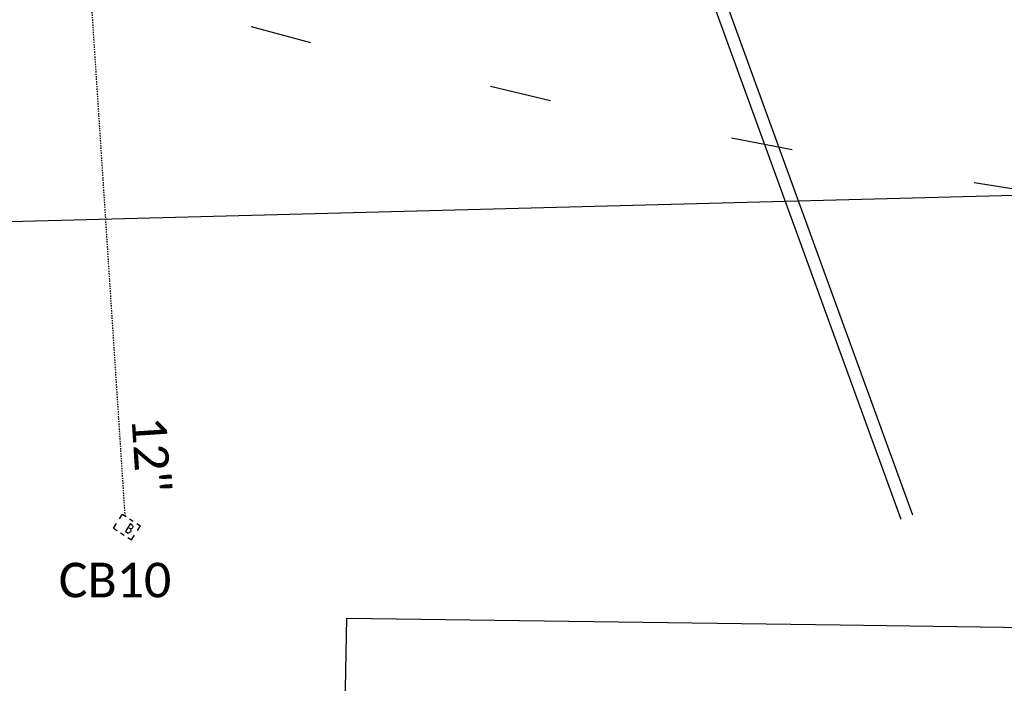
# Model space of a CAD drawing. Header units: feet. Extents: x 2262913 to 2469997, y 259999 to 435293.
# Tile 137 of 147: x 2468679 to 2468759, y 263260 to 263314. Entities that reach past the tile are written whole.
import ezdxf

# ---------------------------------------------------------------- set-up
doc = ezdxf.new("R2010")
doc.units = ezdxf.units.FT
doc.header["$MEASUREMENT"] = 0
for name, pattern in [('lane', [40, 10, -30]), ('OhDOT_USTN5', [0.11, 0.055, -0.055]), ('ohelecex', [0]), ('ohteleex', [0]), ('rowex', [0])]:
    doc.linetypes.add(name, pattern=pattern)
doc.layers.add('0_View_Frame_Border', color=7, linetype='Continuous', plot=False)
for name, color, linetype in [('DR_X_Cells', 121, 'Continuous'), ('DR_X_Storm_Sewer', 151, 'OhDOT_USTN5'), ('DR_X_Text', 7, 'Continuous'), ('MT_X_Lane_Line', 7, 'lane'), ('RW_X_Fee_RW', 6, 'rowex'), ('UT_X_Overhead_Electric', 1, 'ohelecex'), ('UT_X_Overhead_Telecom', 30, 'ohteleex')]:
    doc.layers.add(name, color=color, linetype=linetype)
doc.styles.add('Simplex Normal (0.14)', font='calibri.ttf', dxfattribs={"height": 0.14})
picture_1 = doc.add_image_def('image1.tif', size_in_pixel=(5000, 5000))
picture_2 = doc.add_image_def('image2.jpg', size_in_pixel=(1570, 936))
picture_3 = doc.add_image_def('image3.jpg', size_in_pixel=(1570, 936))

# ---------------------------------------------------------------- blocks, each defined once
blk = doc.blocks.new('GCB-X')
at = {"layer": 'DR_X_Cells', "color": 121, "linetype": 'Continuous'}
for p, q in [((-0.0625, 0.0375), (-0.0375, 0.0375)), ((-0.0625, 0.0125), (-0.0625, 0.0375)), ((-0.0125, 0.0375), (0.0125, 0.0375)), ((0.0227, 0.0195), (0.0067, 0.0195)), ((0.0067, 0.0195), (0.0067, -0.0205)), ((0.0067, 0.0013), (0.0243, 0.0013)), ((0.0375, 0.0375), (0.0625, 0.0375)), ((0.0625, 0.0125), (0.0625, 0.0375)), ((-0.0625, -0.0375), (-0.0625, -0.0125)), ((-0.0625, -0.0375), (-0.0375, -0.0375)), ((-0.0125, -0.0375), (0.0125, -0.0375)), ((0.0067, -0.0205), (0.0243, -0.0205)), ((0.0375, -0.0375), (0.0625, -0.0375)), ((0.0625, -0.0375), (0.0625, -0.0125))]:
    blk.add_line(p, q, dxfattribs=at)
at = {"layer": 'DR_X_Cells', "color": 121, "linetype": 'Continuous', "extrusion": (0, 0, -1)}
for centre, radius, start, end in [((-0.0198, 0.0101), 0.00986, 106.9987, 243.1793), ((-0.0199, -0.0096), 0.0117, 112.0547, 247.9453)]:
    blk.add_arc(centre, radius, start, end, dxfattribs=at)
blk = doc.blocks.new('ODOT STORM CATCH BASIN SQUARE')
blk.add_blockref('GCB-X', (0, 0))

msp = doc.modelspace()

# ---------------------------------------------------------------- linework, layer by layer
at = {"layer": 'DR_X_Storm_Sewer', "flags": 128}
msp.add_lwpolyline([(2468687.546, 263273.54), (2468681.738, 263362.191)], dxfattribs=at)
at = {"layer": 'MT_X_Lane_Line', "ltscale": 0.5, "flags": 128}
msp.add_lwpolyline([(2468567.474, 263363.671), (2468597.541, 263349.09), (2468624.962, 263337), (2468665.323, 263322.611), (2468691.914, 263314.756), (2468703.292, 263311.714), (2468725.918, 263306.245), (2468751.743, 263301.276), (2468776.523, 263297.388), (2468799.813, 263294.905), (2468824.888, 263293.143), (2468861.698, 263294.173)], dxfattribs=at)
at = {"layer": 'RW_X_Fee_RW', "flags": 128}
msp.add_lwpolyline([(2467513.424, 263425.111), (2467549.177, 263430.685), (2467713.451, 263440.05), (2467713.525, 263450.114), (2467798.07, 263464.709), (2467955.857, 263478.659), (2468109.1, 263475.201), (2468271.56, 263471.542), (2468270.801, 263433.249), (2468323.349, 263435.661), (2468418.593, 263353.792), (2468511.401, 263303.846), (2468624.831, 263248.97), (2468705.307, 263254.969), (2468705.508, 263265.264), (2468745.504, 263264.715), (2468825.496, 263263.604), (2468825.613, 263269.723), (2468876.67, 263274.472), (2468877.283, 263267.126), (2468892.638, 263268.42), (2468892.01, 263275.893), (2468939.362, 263280.303), (2469007.627, 263286.656), (2469046.371, 263287.213), (2469058.712, 263290.466), (2469118.47, 263292.541), (2469178.262, 263292.055)], dxfattribs=at)
at = {"layer": 'UT_X_Overhead_Electric', "elevation": 1276.211, "flags": 128}
msp.add_lwpolyline([(2468714.811, 263371.111), (2468750.429, 263273.285)], dxfattribs=at)
at = {"layer": 'UT_X_Overhead_Telecom', "flags": 128}
msp.add_lwpolyline([(2468715.75, 263371.453), (2468751.369, 263273.627)], dxfattribs=at)

# ---------------------------------------------------------------- block references
at = {"layer": 'DR_X_Cells', "xscale": 14, "yscale": 18, "zscale": 20, "rotation": 327.2123733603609}
msp.add_blockref('ODOT STORM CATCH BASIN SQUARE', (2468687.689, 263272.645), dxfattribs=at)

# ---------------------------------------------------------------- texts
at = {"layer": 'DR_X_Text', "insert": (2468689.657, 263278.507), "char_height": 2.8, "attachment_point": 5, "rotation": 273.74813, "style": 'Simplex Normal (0.14)'}
msp.add_mtext('12"', dxfattribs=at)
at = {"layer": 'DR_X_Text', "insert": (2468686.72, 263268.329), "char_height": 2.8, "attachment_point": 5, "style": 'Simplex Normal (0.14)'}
msp.add_mtext('CB10', dxfattribs=at)

# ---------------------------------------------------------------- pictures from other files: only their frames are drawn
at = {"layer": '0_View_Frame_Border', "transparency": 33554687}
image = msp.add_image(picture_1, insert=(2465000.249, 259998.964), size_in_units=(4997.215, 4997.215), dxfattribs=dict(at, brightness=68, contrast=48))
image.dxf.flags = 6
at = {"layer": '0_View_Frame_Border'}
image = msp.add_image(picture_3, insert=(2468487.562, 263292.384), size_in_units=(950.935, 566.927), rotation=1.5, dxfattribs=at)
image.dxf.flags = 6
image = msp.add_image(picture_2, insert=(2468562.94, 263087.941, -1249), size_in_units=(890.018, 530.609), rotation=1.5, dxfattribs=at)
image.dxf.flags = 6

doc.saveas('drawing.dxf')
